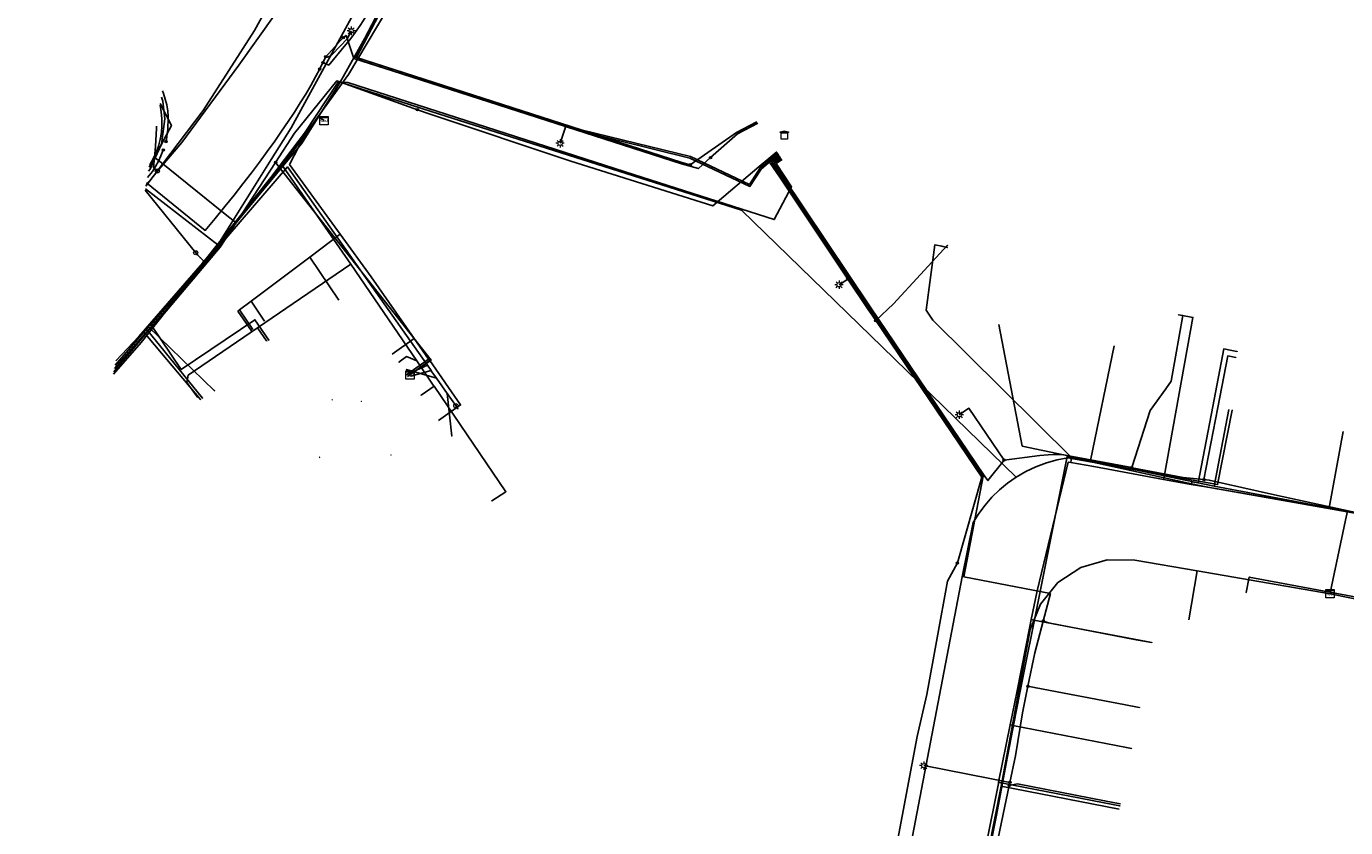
# Model space of a CAD drawing. Header units: metres. Extents: x 174261 to 174838, y 462117 to 462752.
# Tile 8 of 13: x 174262 to 174389, y 462529 to 462606. Entities that reach past the tile are written whole.
import ezdxf
from ezdxf.enums import TextEntityAlignment as Align
from ezdxf.lldxf.tags import DXFTag

# ---------------------------------------------------------------- set-up
doc = ezdxf.new("R2010")
doc.units = ezdxf.units.M
for name, color, linetype in [('B-WE-KL-DATA_KABELBED-G', 153, 'Continuous'), ('B-WE-KL-DATA_MANTELBUIS-G', 153, 'Continuous'), ('B-WE-KL-ET_LS-G', 11, 'KL-LS-N'), ('B-WE-KL-ET_LS_OV_LICHTMAST-S', 53, 'Continuous'), ('B-WE-KL-ET_MS-G', 14, 'KL-MS-N'), ('B-WE-KL-GAS_LD-G', 44, 'KL-GAS-LD-N')]:
    doc.layers.add(name, color=color, linetype=linetype)
doc.layers.add('B-WE-KL-WATER-G', color=5, linetype='KL-WATER-N', true_color=0x0000ff)
doc.styles.add('NLCS-ISO', font='NLCS-ISO.ttf')
doc.styles.get("Standard").update_dxf_attribs({"font": 'isocpeur.ttf'})
tags = doc.linetypes.add('KL-GAS-LD-N', pattern='A,4,-1,[69,NLCS.SHX,S=0.5,R=0,X=0,Y=0],-1,4,-1,["L",Standard,S=1,R=0,X=0.25,Y=-0.5],-2', length=13).pattern_tags.tags
tags[18] = DXFTag(74, 10)
tags = doc.linetypes.add('KL-LS-N', pattern='A,4,-1,[103,NLCS.SHX,S=0.75,R=0,X=0,Y=0],-1,4,-1,["L",Standard,S=1,R=0,X=0,Y=-0.5],-2', length=13).pattern_tags.tags
tags[18] = DXFTag(74, 10)
tags = doc.linetypes.add('KL-MS-N', pattern='A,4,-1,[103,NLCS.SHX,S=0.75,R=0,X=0,Y=0],-1,4,-1,["M",Standard,S=1,R=0,X=0,Y=-0.5],-2', length=13).pattern_tags.tags
tags[18] = DXFTag(74, 10)
doc.linetypes.add('KL-WATER-N', pattern='A,7,-0.5,[168,NLCS.SHX,S=0.75,R=0,X=0.75,Y=0],-2', length=9.5)

# ---------------------------------------------------------------- blocks, each defined once
blk = doc.blocks.new('SKL-WTB_HULP_KAST-SO')
at = {"color": 0, "linetype": 'ByBlock', "lineweight": 18}
for points in [[(-2, 2), (2, 2), (2, 1.68), (-2, 1.68)], [(-2, 1.52), (2, 1.52), (2, -2), (-2, -2)]]:
    blk.add_lwpolyline(points, close=True, dxfattribs=at)
at = {"color": 0, "linetype": 'ByBlock', "lineweight": 18, "style": 'NLCS-ISO'}
blk.add_text('kast', height=1.5, dxfattribs=at).set_placement((0, 0), align=Align.MIDDLE_CENTER)
at = {"color": 0, "linetype": 'ByBlock', "lineweight": 18, "style": 'NLCS-ISO', "flags": 1}
for tag, p in [('TYPE', (2.5, 0)), ('OMSCHRIJVING', (2.5, -3)), ('LABEL', (2.5, -1.5))]:
    blk.add_attdef(tag, p, '', height=1, dxfattribs=at)
blk = doc.blocks.new('SKL-WTB_HULP_OVERIG-SO')
at = {"color": 0, "linetype": 'ByBlock', "lineweight": 18}
for points in [[(-0.14, 0.14), (0.14, -0.14)], [(0.14, 0.14), (-0.14, -0.14)]]:
    blk.add_lwpolyline(points, dxfattribs=at)
at = {"color": 0, "linetype": 'ByBlock', "lineweight": 18, "style": 'NLCS-ISO', "flags": 1}
for tag, p in [('TYPE', (1.5, 0)), ('OMSCHRIJVING', (1.5, -3)), ('LABEL', (1.5, -1.5))]:
    blk.add_attdef(tag, p, '', height=1, dxfattribs=at)
blk = doc.blocks.new('SKL-WTB_HULP_BLAASGAT-SO')
at = {"color": 0, "linetype": 'ByBlock', "lineweight": 18}
for points in [[(0.4, 0.73), (-0.4, 0.09)], [(-0.4, 0.73), (0.4, 0.09)], [(0, 0.41), (0, -0.87)]]:
    blk.add_lwpolyline(points, dxfattribs=at)
blk.add_circle((0, 0), 1, dxfattribs=at)
at = {"color": 0, "linetype": 'ByBlock', "lineweight": 18, "style": 'NLCS-ISO', "flags": 1}
for tag, p in [('TYPE', (1.5, 0)), ('OMSCHRIJVING', (1.5, -3)), ('LABEL', (1.5, -1.5))]:
    blk.add_attdef(tag, p, '', height=1, dxfattribs=at)
blk = doc.blocks.new('SKL-WTB_HULP_T STUK-SO')
at = {"color": 0, "linetype": 'ByBlock', "lineweight": 18}
blk.add_circle((0, 0), 1, dxfattribs=at)
at = {"color": 0, "linetype": 'ByBlock', "lineweight": -2, "style": 'NLCS-ISO'}
blk.add_text('T', height=1, dxfattribs=at).set_placement((0, 0), align=Align.MIDDLE_CENTER)
at = {"color": 0, "linetype": 'ByBlock', "lineweight": 18, "style": 'NLCS-ISO', "flags": 1}
for tag, p in [('TYPE', (1.5, 0)), ('OMSCHRIJVING', (1.5, -3)), ('LABEL', (1.5, -1.5))]:
    blk.add_attdef(tag, p, '', height=1, dxfattribs=at)
blk = doc.blocks.new('SKL-WTB_HULP_MOF-SO')
at = {"linetype": 'ByBlock', "lineweight": 18}
h = blk.add_hatch(color=0, dxfattribs=at)
h.dxf.hatch_style = 1
h.paths.add_polyline_path([(-0.5625, 0, 1), (0.5625, 0, 1)])
at = {"color": 0, "linetype": 'ByBlock', "lineweight": 18}
blk.add_circle((0, 0), 0.5625, dxfattribs=at)
at = {"color": 0, "linetype": 'ByBlock', "lineweight": 18, "style": 'NLCS-ISO', "flags": 1}
for tag, p in [('TYPE', (1.5, 0)), ('OMSCHRIJVING', (1.5, -3)), ('LABEL', (1.5, -1.5))]:
    blk.add_attdef(tag, p, '', height=1, dxfattribs=at)
blk = doc.blocks.new('SKL-ET_OV_LICHTMAST-SO')
at = {"color": 0, "linetype": 'ByBlock', "lineweight": 18}
for points in [[(-1.25, 0), (-2, 0)], [(-1.41, 1.41), (-0.88, 0.88)], [(0, 2), (0, 1.25)], [(0.88, 0.88), (1.41, 1.41)], [(2, 0), (1.25, 0)], [(-1.41, -1.41), (-0.88, -0.88)], [(0, -1.25), (0, -2)], [(0.88, -0.88), (1.41, -1.41)]]:
    blk.add_lwpolyline(points, dxfattribs=at)
blk.add_circle((0, 0), 1, dxfattribs=at)
blk = doc.blocks.new('SKL-WTB_HULP_TECHNISCH GEBOUW-SO')
at = {"color": 0, "linetype": 'ByBlock', "lineweight": 18}
for points in [[(-2, 1.5), (0, 2), (2, 1.5), (2, 1.18), (-2, 1.18)], [(-1.5, 1.02), (1.5, 1.02), (1.5, -2), (-1.5, -2)]]:
    blk.add_lwpolyline(points, close=True, dxfattribs=at)
at = {"color": 0, "linetype": 'ByBlock', "lineweight": 18, "style": 'NLCS-ISO', "flags": 1}
for tag, p in [('TYPE', (2.5, 0)), ('OMSCHRIJVING', (2.5, -3)), ('LABEL', (2.5, -1.5))]:
    blk.add_attdef(tag, p, '', height=1, dxfattribs=at)
blk = doc.blocks.new('SKL-WTB_HULP_AFSLUITER-SO')
at = {"color": 0, "linetype": 'ByBlock', "lineweight": 18}
blk.add_lwpolyline([(0, 0.8), (0, -0.8)], dxfattribs=at)
blk.add_circle((0, 0), 1, dxfattribs=at)
at = {"color": 0, "linetype": 'ByBlock', "lineweight": 18, "style": 'NLCS-ISO', "flags": 1}
for tag, p in [('TYPE', (1.5, 0)), ('OMSCHRIJVING', (1.5, -3)), ('LABEL', (1.5, -1.5))]:
    blk.add_attdef(tag, p, '', height=1, dxfattribs=at)

msp = doc.modelspace()

# ---------------------------------------------------------------- linework, layer by layer
at = {"layer": 'B-WE-KL-DATA_KABELBED-G', "flags": 128}
for points in [[(174280.72, 462584.8), (174285.83, 462592.95), (174287.74, 462595.99), (174298.15, 462615.05), (174307.34, 462634.73), (174309.3, 462639.17)], [(174292.42, 462600.35), (174301.65, 462616.84), (174309.62, 462633.98), (174311.86, 462639.57)], [(174273.83, 462590.4), (174279.3, 462597.66), (174284.24, 462605.3), (174288.61, 462613.27), (174288.79, 462613.65)], [(174282.47, 462586.89), (174287.98, 462593.85), (174293.22, 462601.09), (174297.79, 462608.78), (174298.46, 462610.15)], [(174282.47, 462586.89), (174287.98, 462593.85), (174293.22, 462601.09), (174297.79, 462608.78), (174298.46, 462610.15)], [(174286.95, 462592.33), (174288.73, 462594.47), (174292.42, 462600.35)], [(174357.17, 462562.55), (174357.17, 462562.55), (174344.36, 462574.99), (174330.85, 462588.11), (174301.14, 462597.57), (174292.42, 462600.35)], [(174274.72, 462593.13), (174275.31, 462594.44), (174275.65, 462596.86), (174275.44, 462598.54), (174275.31, 462598.93)], [(174274.72, 462593.13), (174275.31, 462594.44), (174275.65, 462596.86), (174275.44, 462598.54), (174275.31, 462598.93)], [(174274.19, 462592.46), (174274.52, 462593.03), (174274.8, 462593.63), (174275.03, 462594.25), (174275.2, 462594.89), (174275.31, 462595.54), (174275.36, 462596.19), (174275.36, 462596.85), (174275.3, 462597.51), (174275.18, 462598.16)], [(174288.88, 462595), (174290.33, 462597.05), (174290.89, 462596.69)], [(174288.88, 462595), (174287.59, 462592.48)], [(174274.08, 462591.84), (174274.25, 462592.02), (174274.72, 462593.13)], [(174274.72, 462593.13), (174275.28, 462592.67)], [(174274.72, 462593.13), (174275.28, 462592.67)], [(174275.28, 462592.67), (174281.11, 462587.98)], [(174275.28, 462592.67), (174281.11, 462587.98)], [(174275.28, 462592.67), (174281.11, 462587.98)], [(174280.72, 462584.8), (174286.95, 462592.33)], [(174293.44, 462582.95), (174286.95, 462592.33)], [(174292.44, 462585.81), (174287.59, 462592.48)], [(174280.72, 462584.8), (174273.79, 462590.15)], [(174281.11, 462587.98), (174281.27, 462587.85)], [(174281.11, 462587.98), (174281.27, 462587.85)], [(174281.11, 462587.98), (174281.27, 462587.85)], [(174281.27, 462587.85), (174282.47, 462586.89)], [(174281.27, 462587.85), (174282.47, 462586.89)], [(174270.72, 462572.42), (174273.38, 462575.45), (174282.47, 462586.89)], [(174270.72, 462572.42), (174273.38, 462575.45), (174282.47, 462586.89)], [(174270.72, 462572.42), (174273.38, 462575.45), (174282.47, 462586.89)], [(174282.47, 462586.89), (174282.47, 462586.89)], [(174282.47, 462586.89), (174282.47, 462586.89)], [(174282.47, 462586.89), (174282.47, 462586.89)], [(174282.47, 462586.89), (174282.47, 462586.89)], [(174289.51, 462583.61), (174292.44, 462585.81)], [(174292.44, 462585.81), (174295.4, 462581.73), (174299.52, 462575.84)], [(174270.81, 462572.94), (174275.91, 462578.74), (174280.72, 462584.8)], [(174283.92, 462579.4), (174289.51, 462583.61)], [(174289.51, 462583.61), (174292.3, 462579.48)], [(174277.86, 462572.32), (174284.52, 462576.86), (174293.44, 462582.95)], [(174299.77, 462573.68), (174293.44, 462582.95)], [(174282.79, 462578.56), (174283.92, 462579.4)], [(174283.92, 462579.4), (174285.2, 462577.5)], [(174282.63, 462578.44), (174282.79, 462578.56)], [(174282.63, 462578.44), (174283.93, 462576.57)], [(174282.79, 462578.56), (174284.07, 462576.68)], [(174355.51, 462577.15), (174357.74, 462565.53)], [(174285.39, 462575.59), (174284.52, 462576.86)], [(174299.52, 462575.84), (174297.4, 462574.33)], [(174299.52, 462575.84), (174300.9, 462573.85)], [(174366.55, 462575.11), (174364.26, 462564.16)], [(174298.06, 462573.57), (174298.78, 462574.1), (174299.77, 462573.68)], [(174300.9, 462573.85), (174298.79, 462572.34)], [(174301, 462573.71), (174298.89, 462572.2)], [(174299.77, 462573.68), (174301.41, 462571.27)], [(174300.9, 462573.85), (174301, 462573.71)], [(174301, 462573.71), (174303.96, 462569.47), (174301.84, 462567.97)], [(174278.76, 462570.21), (174277.75, 462571.61), (174277.86, 462572.32)], [(174300.17, 462570.41), (174301.42, 462571.26)], [(174301.41, 462571.27), (174301.42, 462571.26), (174308.3, 462561.16), (174306.95, 462560.28)], [(174357.17, 462562.55), (174358.09, 462563.09), (174359.05, 462563.55), (174360.05, 462563.92), (174361.07, 462564.21), (174362.12, 462564.41), (174376.45, 462561.84), (174377.84, 462568.97)], [(174377.51, 462569.03), (174376.13, 462561.69)], [(174388.48, 462566.92), (174387.12, 462559.62)], [(174364.26, 462564.16), (174357.74, 462565.53)], [(174376.13, 462561.69), (174364.26, 462564.16)], [(174357.17, 462562.55), (174356.34, 462561.97), (174355.56, 462561.33), (174354.84, 462560.63), (174354.18, 462559.87), (174353.58, 462559.06), (174353.04, 462558.2), (174351.99, 462553.01), (174345.65, 462519.86)], [(174387.12, 462559.62), (174376.13, 462561.69)], [(174388.87, 462559.3), (174387.12, 462559.62)], [(174388.87, 462559.3), (174388.69, 462558.44)], [(174388.69, 462558.44), (174387.36, 462552.07)], [(174388.69, 462558.44), (174387.36, 462552.07)], [(174355.72, 462532.98), (174358.51, 462547.95), (174359.48, 462550.4), (174361.15, 462552.45), (174363.34, 462553.91), (174365.88, 462554.65), (174368.51, 462554.6), (174374.5, 462553.57)], [(174373.7, 462548.88), (174374.5, 462553.57)], [(174374.5, 462553.57), (174387.21, 462551.39)], [(174379.19, 462551.5), (174379.47, 462552.99), (174405.51, 462548.13)], [(174387.36, 462552.07), (174387.21, 462551.39)], [(174387.21, 462551.39), (174397.13, 462549.38)], [(174354.52, 462526.83), (174355.72, 462532.98)], [(174367.01, 462530.78), (174355.72, 462532.98)]]:
    msp.add_lwpolyline(points, dxfattribs=at)
at = {"layer": 'B-WE-KL-DATA_MANTELBUIS-G', "flags": 128}
for points in [[(174275.28, 462592.67), (174281.27, 462587.85)], [(174388.69, 462558.44), (174387.36, 462552.07)]]:
    msp.add_lwpolyline(points, dxfattribs=at)
at = {"layer": 'B-WE-KL-ET_LS-G', "flags": 128}
for points in [[(174334.33, 462593.59), (174333.57, 462592.94), (174332.65, 462592.15), (174331.62, 462590.57), (174325.98, 462593.24), (174315.51, 462595.81), (174293.9, 462602.75), (174296.76, 462608.14), (174299.29, 462612.91), (174296.73, 462614.27), (174292.61, 462616.33), (174290.88, 462616.62), (174290.86, 462618.71)], [(174290.78, 462602.24), (174291.33, 462602), (174292.96, 462603.96), (174293.34, 462604.43), (174293.7, 462604.89), (174294.04, 462605.35), (174294.35, 462605.8), (174294.64, 462606.23), (174294.89, 462606.65), (174295.12, 462607.06), (174295.32, 462607.45), (174298.04, 462613.11)], [(174291.05, 462602.8), (174291.19, 462602.77), (174291.35, 462602.81), (174291.54, 462602.9), (174291.71, 462603.04), (174293.14, 462604.54), (174293.49, 462605.28)], [(174334.42, 462593.46), (174333.66, 462592.82), (174332.73, 462592.03), (174331.67, 462590.38), (174325.92, 462593.1), (174315.46, 462595.67), (174314.04, 462596.15), (174293.75, 462602.64), (174293, 462604.82), (174292.73, 462604.64)], [(174273.89, 462590.72), (174279.51, 462586.17), (174280.46, 462587.32), (174281.39, 462588.45), (174282.27, 462589.56), (174283.12, 462590.64), (174283.93, 462591.69), (174284.71, 462592.72), (174285.45, 462593.73), (174286.16, 462594.71), (174286.82, 462595.67), (174287.46, 462596.6), (174288.05, 462597.5), (174288.61, 462598.38), (174289.13, 462599.23), (174289.62, 462600.06), (174290.07, 462600.86), (174290.48, 462601.64), (174290.78, 462602.24), (174291.05, 462602.8), (174292.73, 462604.64)], [(174299.83, 462597.72), (174292.1, 462600.48), (174288.06, 462595.47), (174286.24, 462592.69), (174280.93, 462584.58), (174275.41, 462578.03), (174273.92, 462576.4), (174272.26, 462574.42), (174271.44, 462573.45), (174270.76, 462572.64)], [(174270.94, 462573.7), (174273.14, 462576.02), (174279.27, 462583.08), (174285.79, 462591.23), (174289.03, 462595.48), (174292.23, 462600.38), (174293.16, 462600.34), (174320.61, 462591.5), (174334, 462587.21), (174335.66, 462590.35), (174334.17, 462592.58), (174334.75, 462592.97)], [(174275.74, 462594.68), (174275.79, 462594.88), (174275.84, 462595.14), (174275.88, 462595.44), (174275.92, 462595.8), (174275.94, 462596.19), (174275.95, 462596.63), (174275.95, 462597.1), (174275.94, 462597.59), (174275.82, 462598.18), (174275.68, 462598.75), (174275.51, 462599.29), (174275.42, 462599.55)], [(174334.25, 462593.71), (174333.49, 462593.07), (174332.56, 462592.28), (174328.11, 462588.51), (174314.51, 462592.8), (174301.05, 462597.29), (174299.83, 462597.72)], [(174314.04, 462596.15), (174313.49, 462594.51)], [(174273.98, 462591.24), (174274.45, 462591.8), (174274.75, 462592.28), (174275.02, 462592.79), (174275.27, 462593.32), (174275.49, 462593.88)], [(174351.53, 462554.34), (174353.87, 462562.56), (174343.71, 462577.54), (174342.93, 462578.7), (174341.04, 462581.52), (174334.58, 462591.16), (174333.55, 462592.7), (174333.67, 462592.78), (174334.5, 462593.34)], [(174286.24, 462592.69), (174301.15, 462573.76), (174299.11, 462572.34)], [(174334.59, 462593.22), (174333.76, 462592.66), (174334.7, 462591.24), (174343.05, 462578.78), (174353.99, 462562.64), (174352.15, 462553), (174360.44, 462551.41), (174359.75, 462548.77), (174358.95, 462545.72), (174358.28, 462542.53), (174357.75, 462539.99), (174357.1, 462535.88), (174356.56, 462533.33), (174356.5, 462533.04), (174355.91, 462530.29), (174355.23, 462527.07), (174354.72, 462524.67), (174354.13, 462522.29), (174353.33, 462519.06), (174352.99, 462517.7), (174352.8, 462516.99), (174352.57, 462516.3), (174352.31, 462515.63), (174352.03, 462514.98), (174351.71, 462514.35), (174351.36, 462513.76), (174350.99, 462513.19), (174350.6, 462512.65), (174350.12, 462512.09), (174349.63, 462511.55), (174349.11, 462511.03), (174348.58, 462510.51), (174348.02, 462510.01), (174347.44, 462509.53), (174346.85, 462509.06), (174346.23, 462508.6), (174344.18, 462507.14), (174343.94, 462506.96)], [(174417.51, 462560.65), (174414.67, 462558.53), (174411.75, 462557.04), (174409.71, 462555.9), (174402.68, 462557.01), (174397.96, 462557.46), (174390.03, 462559.1), (174389.24, 462559.25), (174381.91, 462560.85), (174375.64, 462562.27), (174375.14, 462562.32), (174373.15, 462562.53), (174368.27, 462563.45), (174368.23, 462563.46), (174362.21, 462564.6), (174361.72, 462564.68), (174361.22, 462564.72), (174360.72, 462564.72), (174360.23, 462564.69), (174359.41, 462564.61), (174356, 462564.19), (174354.45, 462562.22), (174354.11, 462562.72), (174343.18, 462578.87), (174334.83, 462591.33), (174334.05, 462592.49), (174333.96, 462592.62), (174334.67, 462593.09)], [(174343.71, 462577.54), (174345.4, 462579.15), (174350.58, 462584.75), (174350.59, 462584.74)], [(174341.04, 462581.52), (174340.2, 462580.97)], [(174372.71, 462578.09), (174373.11, 462578.02), (174372.42, 462574.08), (174372.01, 462571.75), (174371.48, 462571), (174370, 462568.92), (174368.23, 462563.46)], [(174375.14, 462562.32), (174376.47, 462569.23), (174377.41, 462574.15), (174378.18, 462574)], [(174351.71, 462568.52), (174352.63, 462569.14), (174356, 462564.19)], [(174351.53, 462554.34), (174350.59, 462552.58), (174348.62, 462541.73), (174347.67, 462537.71), (174344.82, 462522.46), (174344.3, 462520.81), (174342.58, 462518.29), (174341.78, 462517.33), (174340.94, 462516.38), (174340.06, 462515.48), (174339.17, 462514.61), (174320.15, 462501.67), (174324.84, 462493.72), (174321.64, 462491.52), (174319.18, 462489.58), (174314.42, 462486.99), (174311.05, 462484.3), (174302.02, 462478.05), (174293.47, 462472.14), (174292.89, 462471.79), (174287.9, 462468.41), (174282.43, 462464.27), (174281.69, 462463.85), (174280.94, 462463.5), (174280.17, 462463.23), (174279.39, 462463.04), (174278.61, 462462.92), (174277.82, 462462.87), (174277.02, 462462.91), (174276.23, 462463.02), (174274.02, 462463.4), (174262.38, 462465.41)], [(174359.75, 462548.77), (174360.26, 462548.6), (174368.66, 462546.99), (174370.13, 462546.71)], [(174358.28, 462542.53), (174359.06, 462542.38), (174367.47, 462540.78), (174368.95, 462540.5)], [(174356.56, 462533.33), (174354.64, 462533.7), (174348.31, 462534.93)], [(174356.5, 462533.04), (174357.29, 462533.19), (174365.63, 462531.57), (174367.11, 462531.28)]]:
    msp.add_lwpolyline(points, dxfattribs=at)
at = {"layer": 'B-WE-KL-ET_MS-G', "flags": 128}
for points in [[(174325.95, 462592.45), (174325.14, 462592.68), (174293.98, 462602.72), (174299.36, 462613.01), (174296.76, 462614.32), (174293.98, 462615.4), (174292.67, 462616.37), (174291.56, 462616.93), (174290.94, 462617.24), (174291.54, 462618.6), (174302.67, 462643.85), (174315.51, 462673.45), (174318.56, 462681.49), (174322.89, 462690.79), (174323.82, 462692.12), (174324.31, 462693.21), (174327.35, 462699.93), (174331.21, 462708.61), (174334.17, 462715.36), (174337.65, 462723.9), (174341.7, 462732.97), (174343.11, 462736.18), (174349.16, 462750), (174350.17, 462752.37)], [(174327.89, 462593.15), (174326.74, 462592.09), (174325.1, 462592.54), (174293.76, 462602.64), (174299.16, 462612.95), (174297.98, 462613.54)], [(174332.33, 462596.58), (174330.38, 462595.54), (174325.95, 462592.45)], [(174332.42, 462596.45), (174330.46, 462595.42), (174327.89, 462593.15)]]:
    msp.add_lwpolyline(points, dxfattribs=at)
at = {"layer": 'B-WE-KL-GAS_LD-G', "flags": 128}
for points in [[(174275.21, 462598.33), (174276.27, 462596.21), (174274.15, 462592.24)], [(174279.49, 462583.11), (174287.38, 462592.25), (174300.3, 462573.94), (174300.78, 462573.26), (174301.13, 462572.77), (174301.19, 462572.68), (174301.49, 462572.25), (174301.65, 462572.03), (174302.69, 462570.56), (174303.5, 462569.4), (174303.7, 462569.08)], [(174273.77, 462590.02), (174278.6, 462584.04), (174278.67, 462583.97), (174278.79, 462583.81)], [(174362.39, 462563.96), (174362.43, 462564.2), (174362.48, 462564.41), (174349.17, 462577.59), (174348.54, 462578.53), (174349.36, 462584.78), (174350.05, 462584.65)], [(174350.05, 462584.65), (174350.54, 462584.55)], [(174279.01, 462583.57), (174278.79, 462583.81)], [(174279.49, 462583.11), (174279.01, 462583.57)], [(174270.87, 462573.28), (174273.63, 462576.43), (174273.75, 462576.56), (174273.88, 462576.71), (174274.08, 462576.94), (174274.12, 462576.99), (174274.29, 462577.18), (174274.48, 462577.4), (174279.49, 462583.11)], [(174274.08, 462576.94), (174280.4, 462570.83)], [(174285.59, 462575.67), (174284.26, 462577.62), (174277.22, 462572.85), (174274.29, 462577.18)], [(174371.28, 462562.34), (174371.33, 462562.59), (174374.09, 462577.85), (174373.6, 462577.93)], [(174373.6, 462577.93), (174372.71, 462578.09)], [(174273.63, 462576.43), (174279.05, 462569.98)], [(174273.88, 462576.71), (174279.26, 462570.12)], [(174373.93, 462561.86), (174373.98, 462562.11), (174374.57, 462562), (174375.98, 462569.33), (174377.04, 462574.83), (174377.8, 462574.68)], [(174377.8, 462574.68), (174378.3, 462574.59)], [(174300.78, 462573.26), (174299.03, 462572.47)], [(174301.65, 462572.03), (174298.77, 462572.85)], [(174301.13, 462572.77), (174299.19, 462572.23)], [(174302.69, 462570.56), (174303.11, 462566.49)], [(174414.13, 462556.7), (174412.09, 462555.45), (174411.72, 462555.22), (174411.42, 462555.27), (174406.2, 462556.19), (174398.1, 462557.61), (174395.28, 462558.11), (174391.19, 462558.82), (174387.4, 462559.49), (174376.39, 462561.42), (174375.51, 462561.58), (174373.93, 462561.86), (174371.28, 462562.34), (174364.58, 462563.56), (174362.39, 462563.96), (174362.15, 462564), (174359.17, 462551.66), (174358.61, 462548.91), (174358.48, 462548.24), (174357.24, 462542.08), (174356.59, 462538.83), (174355.48, 462533.34), (174355.46, 462533.21), (174354.28, 462527.35), (174354.22, 462527.05), (174353.31, 462522.53), (174352.83, 462520.13), (174352.64, 462519.19), (174352.47, 462518.31), (174350.78, 462513.25), (174350.43, 462512.9), (174344.58, 462507.37), (174344.24, 462507.05), (174343.83, 462506.75)], [(174358.61, 462548.91), (174358.86, 462548.86), (174369.64, 462546.81)], [(174369.64, 462546.81), (174370.13, 462546.71)], [(174356.59, 462538.83), (174356.83, 462538.78), (174367.71, 462536.67)], [(174367.71, 462536.67), (174368.2, 462536.57)], [(174355.48, 462533.34), (174355.73, 462533.29), (174366.58, 462531.18)], [(174366.58, 462531.18), (174367.07, 462531.09)]]:
    msp.add_lwpolyline(points, dxfattribs=at)
at = {"layer": 'B-WE-KL-WATER-G', "flags": 128}
for points in [[(174274.95, 462591.85), (174275.27, 462592.23), (174277.27, 462594.6), (174282.73, 462601.98), (174286.2, 462606.89), (174288.76, 462611.1), (174289.86, 462613.21)], [(174274.93, 462591.86), (174274.57, 462592.17), (174274.74, 462594.22), (174274.84, 462595.96), (174274.83, 462596.15)], [(174273.86, 462590.56), (174274.36, 462591.15), (174274.95, 462591.85)], [(174274.95, 462591.85), (174274.93, 462591.86)], [(174408.98, 462555.83), (174407.99, 462555.98), (174396.71, 462557.92), (174391.09, 462558.89), (174375.51, 462561.58), (174374.24, 462561.86), (174368.14, 462563.19), (174363.15, 462564.28), (174362.04, 462564.53), (174359.33, 462550.98), (174357.55, 462542.05), (174357.16, 462540.1), (174356.34, 462535.82), (174355.23, 462530.02), (174354.46, 462526.02), (174353.13, 462519.09), (174352.79, 462517.33), (174352.25, 462515.34), (174351.5, 462513.64), (174350.81, 462512.33), (174350.04, 462511.29), (174349.31, 462510.62), (174348.47, 462510.07)]]:
    msp.add_lwpolyline(points, dxfattribs=at)

# ---------------------------------------------------------------- block references
at = {"layer": 'B-WE-KL-DATA_KABELBED-G', "xscale": 0.2, "yscale": 0.2, "zscale": 0.2}
for name, p in [('SKL-WTB_HULP_OVERIG-SO', (174292.42, 462600.35)), ('SKL-WTB_HULP_OVERIG-SO', (174292.42, 462600.35)), ('SKL-WTB_HULP_OVERIG-SO', (174292.42, 462600.35)), ('SKL-WTB_HULP_KAST-SO', (174290.89, 462596.69)), ('SKL-WTB_HULP_OVERIG-SO', (174286.95, 462592.33)), ('SKL-WTB_HULP_OVERIG-SO', (174286.95, 462592.33)), ('SKL-WTB_HULP_OVERIG-SO', (174286.95, 462592.33)), ('SKL-WTB_HULP_OVERIG-SO', (174280.72, 462584.8)), ('SKL-WTB_HULP_OVERIG-SO', (174280.72, 462584.8)), ('SKL-WTB_HULP_OVERIG-SO', (174280.72, 462584.8)), ('SKL-WTB_HULP_OVERIG-SO', (174280.72, 462584.8)), ('SKL-WTB_HULP_OVERIG-SO', (174293.45, 462582.95)), ('SKL-WTB_HULP_OVERIG-SO', (174293.45, 462582.95)), ('SKL-WTB_HULP_OVERIG-SO', (174293.44, 462582.95)), ('SKL-WTB_HULP_OVERIG-SO', (174284.52, 462576.86)), ('SKL-WTB_HULP_OVERIG-SO', (174285.39, 462575.59)), ('SKL-WTB_HULP_OVERIG-SO', (174298.06, 462573.57)), ('SKL-WTB_HULP_OVERIG-SO', (174299.77, 462573.68)), ('SKL-WTB_HULP_OVERIG-SO', (174299.77, 462573.68)), ('SKL-WTB_HULP_OVERIG-SO', (174299.77, 462573.68)), ('SKL-WTB_HULP_OVERIG-SO', (174277.86, 462572.32)), ('SKL-WTB_HULP_OVERIG-SO', (174277.86, 462572.32)), ('SKL-WTB_HULP_OVERIG-SO', (174301.41, 462571.27)), ('SKL-WTB_HULP_OVERIG-SO', (174301.41, 462571.27)), ('SKL-WTB_HULP_OVERIG-SO', (174301.42, 462571.26)), ('SKL-WTB_HULP_OVERIG-SO', (174278.76, 462570.21)), ('SKL-WTB_HULP_OVERIG-SO', (174300.17, 462570.41)), ('SKL-WTB_HULP_OVERIG-SO', (174377.84, 462568.97)), ('SKL-WTB_HULP_OVERIG-SO', (174357.17, 462562.55)), ('SKL-WTB_HULP_OVERIG-SO', (174357.17, 462562.55)), ('SKL-WTB_HULP_OVERIG-SO', (174357.17, 462562.55)), ('SKL-WTB_HULP_OVERIG-SO', (174306.95, 462560.28)), ('SKL-WTB_HULP_KAST-SO', (174387.21, 462551.39)), ('SKL-WTB_HULP_OVERIG-SO', (174379.19, 462551.5))]:
    msp.add_blockref(name, p, dxfattribs=at)
at = {"layer": 'B-WE-KL-ET_LS-G', "xscale": 0.2, "yscale": 0.2, "zscale": 0.2}
for name, p in [('SKL-WTB_HULP_MOF-SO', (174292.73, 462604.64)), ('SKL-WTB_HULP_MOF-SO', (174290.78, 462602.24)), ('SKL-WTB_HULP_MOF-SO', (174291.05, 462602.8)), ('SKL-WTB_HULP_MOF-SO', (174290.48, 462601.64)), ('SKL-WTB_HULP_MOF-SO', (174299.83, 462597.72)), ('SKL-WTB_HULP_MOF-SO', (174314.04, 462596.15)), ('SKL-WTB_HULP_MOF-SO', (174275.74, 462594.68)), ('SKL-WTB_HULP_TECHNISCH GEBOUW-SO', (174334.95, 462595.31)), ('SKL-WTB_HULP_MOF-SO', (174275.49, 462593.88)), ('SKL-WTB_HULP_MOF-SO', (174286.24, 462592.69)), ('SKL-WTB_HULP_OVERIG-SO', (174350.59, 462584.74)), ('SKL-WTB_HULP_MOF-SO', (174341.04, 462581.52)), ('SKL-WTB_HULP_MOF-SO', (174343.71, 462577.54)), ('SKL-WTB_HULP_OVERIG-SO', (174372.71, 462578.09)), ('SKL-WTB_HULP_OVERIG-SO', (174378.18, 462574)), ('SKL-WTB_HULP_KAST-SO', (174299.11, 462572.34)), ('SKL-WTB_HULP_OVERIG-SO', (174299.11, 462572.34)), ('SKL-WTB_HULP_OVERIG-SO', (174291.66, 462569.95)), ('SKL-WTB_HULP_OVERIG-SO', (174294.46, 462569.81)), ('SKL-WTB_HULP_OVERIG-SO', (174290.45, 462564.45)), ('SKL-WTB_HULP_OVERIG-SO', (174290.45, 462564.45)), ('SKL-WTB_HULP_OVERIG-SO', (174290.45, 462564.45)), ('SKL-WTB_HULP_OVERIG-SO', (174290.45, 462564.45)), ('SKL-WTB_HULP_OVERIG-SO', (174290.45, 462564.45)), ('SKL-WTB_HULP_OVERIG-SO', (174290.45, 462564.45)), ('SKL-WTB_HULP_OVERIG-SO', (174290.45, 462564.45)), ('SKL-WTB_HULP_OVERIG-SO', (174290.45, 462564.45)), ('SKL-WTB_HULP_OVERIG-SO', (174290.45, 462564.45)), ('SKL-WTB_HULP_OVERIG-SO', (174290.45, 462564.45)), ('SKL-WTB_HULP_OVERIG-SO', (174290.45, 462564.45)), ('SKL-WTB_HULP_OVERIG-SO', (174290.45, 462564.45)), ('SKL-WTB_HULP_OVERIG-SO', (174290.45, 462564.45)), ('SKL-WTB_HULP_OVERIG-SO', (174297.3, 462564.67)), ('SKL-WTB_HULP_MOF-SO', (174356, 462564.19)), ('SKL-WTB_HULP_MOF-SO', (174368.23, 462563.46)), ('SKL-WTB_HULP_MOF-SO', (174375.14, 462562.32)), ('SKL-WTB_HULP_MOF-SO', (174351.53, 462554.34)), ('SKL-WTB_HULP_MOF-SO', (174359.75, 462548.77)), ('SKL-WTB_HULP_OVERIG-SO', (174370.13, 462546.71)), ('SKL-WTB_HULP_MOF-SO', (174358.28, 462542.53)), ('SKL-WTB_HULP_OVERIG-SO', (174368.95, 462540.5)), ('SKL-WTB_HULP_MOF-SO', (174356.5, 462533.04)), ('SKL-WTB_HULP_MOF-SO', (174356.56, 462533.33)), ('SKL-WTB_HULP_OVERIG-SO', (174367.11, 462531.28))]:
    msp.add_blockref(name, p, dxfattribs=at)
at = {"layer": 'B-WE-KL-ET_LS_OV_LICHTMAST-S', "xscale": 0.2, "yscale": 0.2, "zscale": 0.2}
for p in [(174293.49, 462605.28), (174313.49, 462594.51), (174340.2, 462580.97), (174351.71, 462568.52), (174348.31, 462534.93)]:
    msp.add_blockref('SKL-ET_OV_LICHTMAST-SO', p, dxfattribs=at)
at = {"layer": 'B-WE-KL-ET_MS-G', "xscale": 0.2, "yscale": 0.2, "zscale": 0.2}
for name, p in [('SKL-WTB_HULP_TECHNISCH GEBOUW-SO', (174334.95, 462595.31)), ('SKL-WTB_HULP_MOF-SO', (174325.95, 462592.45)), ('SKL-WTB_HULP_MOF-SO', (174327.89, 462593.15))]:
    msp.add_blockref(name, p, dxfattribs=at)
at = {"layer": 'B-WE-KL-GAS_LD-G', "xscale": 0.2, "yscale": 0.2, "zscale": 0.2}
for name, p in [('SKL-WTB_HULP_OVERIG-SO', (174350.05, 462584.65)), ('SKL-WTB_HULP_OVERIG-SO', (174350.54, 462584.55)), ('SKL-WTB_HULP_BLAASGAT-SO', (174278.6, 462584.04)), ('SKL-WTB_HULP_OVERIG-SO', (174278.79, 462583.81)), ('SKL-WTB_HULP_OVERIG-SO', (174279.01, 462583.57)), ('SKL-WTB_HULP_T STUK-SO', (174279.49, 462583.11)), ('SKL-WTB_HULP_OVERIG-SO', (174274.08, 462576.94)), ('SKL-WTB_HULP_OVERIG-SO', (174274.29, 462577.18)), ('SKL-WTB_HULP_OVERIG-SO', (174372.71, 462578.09)), ('SKL-WTB_HULP_OVERIG-SO', (174373.6, 462577.93)), ('SKL-WTB_HULP_OVERIG-SO', (174273.63, 462576.43)), ('SKL-WTB_HULP_OVERIG-SO', (174273.88, 462576.71)), ('SKL-WTB_HULP_OVERIG-SO', (174285.59, 462575.67)), ('SKL-WTB_HULP_OVERIG-SO', (174285.59, 462575.67)), ('SKL-WTB_HULP_OVERIG-SO', (174285.59, 462575.67)), ('SKL-WTB_HULP_OVERIG-SO', (174377.8, 462574.68)), ('SKL-WTB_HULP_OVERIG-SO', (174378.3, 462574.59)), ('SKL-WTB_HULP_OVERIG-SO', (174300.78, 462573.26)), ('SKL-WTB_HULP_OVERIG-SO', (174298.77, 462572.85)), ('SKL-WTB_HULP_OVERIG-SO', (174299.03, 462572.47)), ('SKL-WTB_HULP_OVERIG-SO', (174299.03, 462572.47)), ('SKL-WTB_HULP_OVERIG-SO', (174299.03, 462572.47)), ('SKL-WTB_HULP_OVERIG-SO', (174299.19, 462572.23)), ('SKL-WTB_HULP_OVERIG-SO', (174299.19, 462572.23)), ('SKL-WTB_HULP_OVERIG-SO', (174301.13, 462572.77)), ('SKL-WTB_HULP_OVERIG-SO', (174301.65, 462572.03)), ('SKL-WTB_HULP_OVERIG-SO', (174280.4, 462570.83)), ('SKL-WTB_HULP_OVERIG-SO', (174302.69, 462570.56)), ('SKL-WTB_HULP_OVERIG-SO', (174279.05, 462569.98)), ('SKL-WTB_HULP_OVERIG-SO', (174279.05, 462569.98)), ('SKL-WTB_HULP_OVERIG-SO', (174279.26, 462570.12)), ('SKL-WTB_HULP_OVERIG-SO', (174279.26, 462570.12)), ('SKL-WTB_HULP_BLAASGAT-SO', (174303.5, 462569.4)), ('SKL-WTB_HULP_OVERIG-SO', (174303.7, 462569.08)), ('SKL-WTB_HULP_OVERIG-SO', (174303.11, 462566.49)), ('SKL-WTB_HULP_OVERIG-SO', (174303.11, 462566.49)), ('SKL-WTB_HULP_OVERIG-SO', (174303.11, 462566.49)), ('SKL-WTB_HULP_OVERIG-SO', (174362.39, 462563.96)), ('SKL-WTB_HULP_OVERIG-SO', (174371.28, 462562.34)), ('SKL-WTB_HULP_OVERIG-SO', (174373.93, 462561.86)), ('SKL-WTB_HULP_OVERIG-SO', (174358.61, 462548.91)), ('SKL-WTB_HULP_OVERIG-SO', (174369.64, 462546.81)), ('SKL-WTB_HULP_OVERIG-SO', (174370.13, 462546.71)), ('SKL-WTB_HULP_OVERIG-SO', (174356.59, 462538.83)), ('SKL-WTB_HULP_OVERIG-SO', (174367.71, 462536.67)), ('SKL-WTB_HULP_OVERIG-SO', (174368.2, 462536.57)), ('SKL-WTB_HULP_OVERIG-SO', (174355.48, 462533.34)), ('SKL-WTB_HULP_OVERIG-SO', (174366.58, 462531.18)), ('SKL-WTB_HULP_OVERIG-SO', (174367.07, 462531.09))]:
    msp.add_blockref(name, p, dxfattribs=at)
at = {"layer": 'B-WE-KL-WATER-G', "xscale": 0.2, "yscale": 0.2, "zscale": 0.2}
for name, p in [('SKL-WTB_HULP_AFSLUITER-SO', (174274.93, 462591.86)), ('SKL-WTB_HULP_OVERIG-SO', (174274.36, 462591.15)), ('SKL-WTB_HULP_OVERIG-SO', (174363.15, 462564.28)), ('SKL-WTB_HULP_OVERIG-SO', (174368.14, 462563.19)), ('SKL-WTB_HULP_OVERIG-SO', (174374.24, 462561.86)), ('SKL-WTB_HULP_OVERIG-SO', (174359.33, 462550.98)), ('SKL-WTB_HULP_OVERIG-SO', (174357.55, 462542.05)), ('SKL-WTB_HULP_OVERIG-SO', (174356.34, 462535.82)), ('SKL-WTB_HULP_OVERIG-SO', (174355.23, 462530.02))]:
    msp.add_blockref(name, p, dxfattribs=at)

doc.saveas('drawing.dxf')
